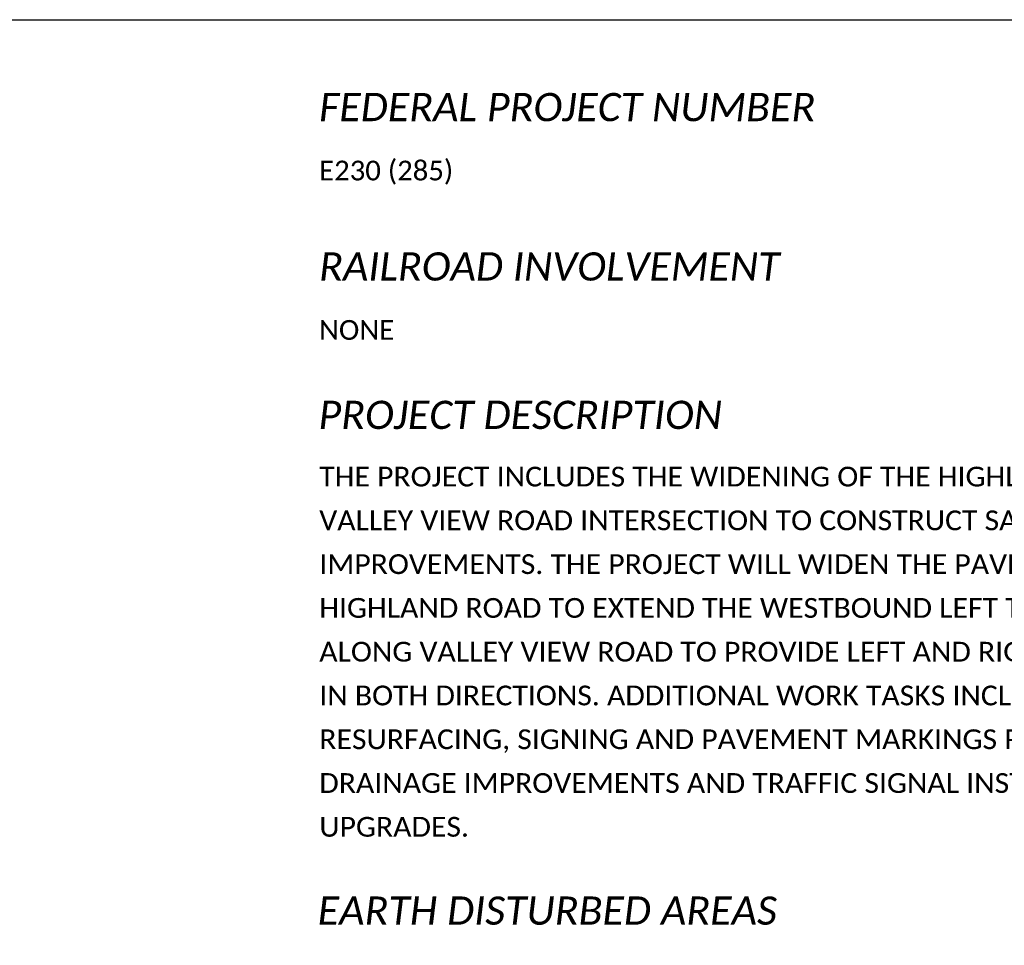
# Model space of a CAD drawing. Header units: feet. Extents: x -18 to 2245837, y -21 to 596159.
# Tile 14 of 35: x 12.07 to 19.06, y 8.44 to 15. Entities that reach past the tile are written whole.
import ezdxf
from ezdxf.enums import TextEntityAlignment as Align

# ---------------------------------------------------------------- set-up
doc = ezdxf.new("R2010")
doc.units = ezdxf.units.FT
doc.header["$MEASUREMENT"] = 0
doc.layers.add('0_View_Frame_Border', color=7, linetype='Continuous', plot=False)
doc.layers.add('SH_Text', color=7, linetype='Continuous')
doc.styles.add('Font 70-Main Title', font='txt', dxfattribs={"width": 1.15, "height": 0.25})
doc.styles.add('P_Slanted_Title', font='calibrii.ttf', dxfattribs={"height": 0.2})
doc.styles.add('P_Straight_Normal', font='calibri.ttf', dxfattribs={"height": 0.14})

msp = doc.modelspace()

# ---------------------------------------------------------------- linework, layer by layer
at = {"layer": '0_View_Frame_Border', "color": 6, "elevation": 3534245.5033}
msp.add_lwpolyline([(-9.25, 15), (21.25, 15), (21.25, -6), (-9.25, -6)], close=True, dxfattribs=at)

# ---------------------------------------------------------------- texts
at = {"layer": 'SH_Text', "color": 1}
for s, height, style, p in [('FEDERAL PROJECT NUMBER', 0.2, 'P_Slanted_Title', (14.1944, 14.4805, 3534245.5033)), ('E230 (285)', 0.14, 'P_Straight_Normal', (14.1944, 14.0005, 3534245.5033)), ('RAILROAD INVOLVEMENT', 0.2, 'P_Slanted_Title', (14.1944, 13.3505, 3534245.5033)), ('EARTH DISTURBED AREAS', 0.2, 'P_Slanted_Title', (14.1844, 8.7834))]:
    msp.add_text(s, height=height, dxfattribs=dict(at, style=style)).set_placement(p, align=Align.TOP_LEFT)
for s, height, style, p in [('NONE', 0.14, 'P_Straight_Normal', (14.1944, 12.7305, 3534245.5033)), ('PROJECT DESCRIPTION', 0.2, 'P_Slanted_Title', (14.1901, 12.0982, 3534245.5033))]:
    msp.add_text(s, height=height, dxfattribs=dict(at, style=style)).set_placement(p)
at = {"layer": 'SH_Text', "insert": (6.2456, 12.4649, 3534245.5033), "char_height": 0.76, "attachment_point": 2, "style": 'Font 70-Main Title'}
msp.add_mtext_dynamic_manual_height_columns('SUM-CR 111/CR 25-4.33/4.10', width=14.465296, gutter_width=1.25, heights=[0], dxfattribs=at)
at = {"layer": 'SH_Text', "color": 1, "insert": (14.1958, 11.8306, 3534245.5033), "char_height": 0.14, "width": 6.504011, "attachment_point": 1, "line_spacing_factor": 1.33, "style": 'P_Straight_Normal'}
msp.add_mtext('\\pxql;{\\W1.03;THE PROJECT INCLUDES THE WIDENING OF THE HIGHLAND ROAD AND VALLEY VIEW ROAD INTERSECTION TO CONSTRUCT SAFETY IMPROVEMENTS. THE PROJECT WILL WIDEN THE PAVEMENT ALONG HIGHLAND ROAD TO EXTEND THE WESTBOUND LEFT TURN LANE AND ALONG VALLEY VIEW ROAD TO PROVIDE LEFT AND RIGHT TURN LANES IN BOTH DIRECTIONS. ADDITIONAL WORK TASKS INCLUDE PAVEMENT RESURFACING, SIGNING AND PAVEMENT MARKINGS REPLACEMENT, DRAINAGE IMPROVEMENTS AND TRAFFIC SIGNAL INSTALLATION AND UPGRADES.}', dxfattribs=at)

doc.saveas('drawing.dxf')
